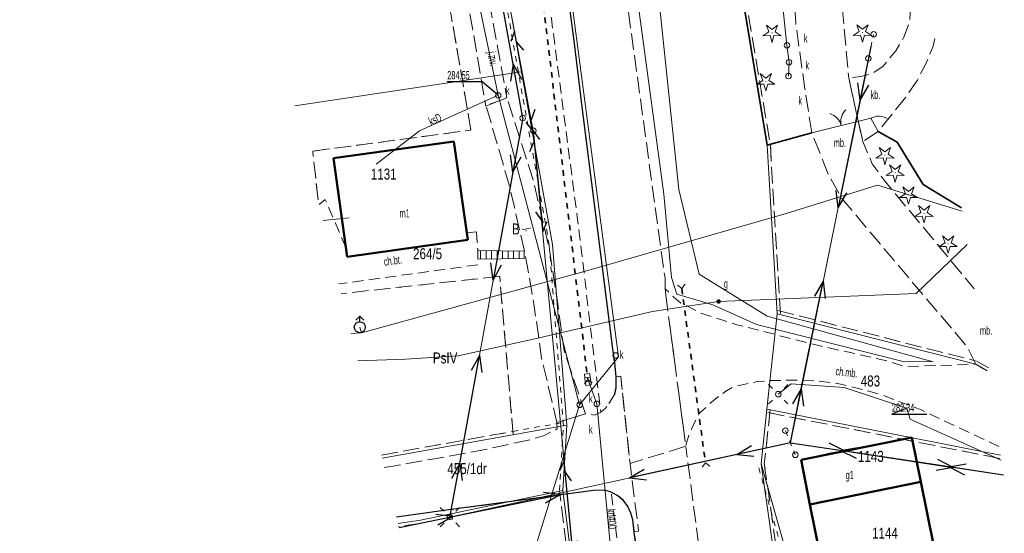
# Model space of a CAD drawing. Header units: metres. Extents: x 7428509 to 7430603, y 5527625 to 5529161.
# Tile 26 of 29: x 7429957 to 7430046, y 5528188 to 5528235. Entities that reach past the tile are written whole.
import ezdxf
from ezdxf.enums import TextEntityAlignment as Align

# ---------------------------------------------------------------- set-up
doc = ezdxf.new("R2010")
doc.units = ezdxf.units.M
doc.header["$MEASUREMENT"] = 0
for name, pattern in [('0.5_0.5', [1, 0.5, -0.5]), ('1.0_0.5', [1.5, 1, -0.5]), ('1.5_0.5', [2, 1.5, -0.5]), ('219-500', [0]), ('egkk-500', [2, 1.5, -0.5]), ('egug-500', [1, 0.5, -0.5]), ('otkz_500', [1, 0.5, -0.5]), ('otob_500', [0]), ('otof_500', [0]), ('suep_nn_500', [0]), ('supp_500', [1, 0.5, -0.5]), ('sutp_500', [0])]:
    doc.linetypes.add(name, pattern=pattern)
doc.layers.get('0').update_dxf_attribs({"color": 2, "linetype": 'CONTINUOUS', "lineweight": 5})
for name, color, linetype in [('210-oznaczenie konturu użytku gruntowego', 7, 'CONTINUOUS'), ('211-numer działki ewidencyjnej', 7, 'CONTINUOUS'), ('217-Granica konturu po granicy działki', 7, 'CONTINUOUS'), ('217-kontur klasyfikacyjny', 7, 'CONTINUOUS'), ('218-Granica użytku po granicy działki', 7, 'CONTINUOUS'), ('218-kontur użytku gruntowego', 7, 'CONTINUOUS'), ('219-działka ewidencyjna', 7, 'CONTINUOUS'), ('312-budynek ewidencyjny', 7, 'CONTINUOUS'), ('312-oznaczenie budynku ewidencyjnego', 7, 'CONTINUOUS'), ('312-oznaczenie budynku ewidencyjnego-Atr117', 7, 'CONTINUOUS'), ('brama', 7, 'CONTINUOUS'), ('chodnik', 7, 'CONTINUOUS'), ('chodnik-Atr17', 7, 'CONTINUOUS'), ('drzewo iglaste', 7, 'CONTINUOUS'), ('furtka', 7, 'CONTINUOUS'), ('hydrant', 7, 'CONTINUOUS'), ('jezdnia', 7, 'CONTINUOUS'), ('jezdnia-Atr17', 7, 'CONTINUOUS'), ('kratka ściekowa', 7, 'CONTINUOUS'), ('krawężnik', 7, 'CONTINUOUS'), ('latarnia', 7, 'CONTINUOUS'), ('obszar utwardzony', 7, 'CONTINUOUS'), ('obszar utwardzony-Atr17', 7, 'CONTINUOUS'), ('ogrodzenie trwałe', 7, 'CONTINUOUS'), ('przepust', 7, 'CONTINUOUS'), ('przewód elektroenergetyczny niskiego napięcia', 7, 'CONTINUOUS'), ('przewód elektroenergetyczny podziemny', 7, 'CONTINUOUS'), ('przewód gazowy', 7, 'CONTINUOUS'), ('przewód kanalizacyjny', 7, 'CONTINUOUS'), ('przewód kanalizacyjny-Atr1', 7, 'CONTINUOUS'), ('przewód telekomunikacyjny napowietrzny', 7, 'CONTINUOUS'), ('przewód wodociągowy', 7, 'CONTINUOUS'), ('rzędna', 7, 'CONTINUOUS'), ('rzędna-Atr2', 7, 'CONTINUOUS'), ('rów przydrożny (poligon)', 7, 'CONTINUOUS'), ('schody w ciągu komunikacyjnym', 7, 'CONTINUOUS'), ('studnia kanalizacyjna', 7, 'CONTINUOUS'), ('studnia kanalizacyjna-Atr17', 7, 'CONTINUOUS'), ('słup przewodów napowietrznych', 7, 'CONTINUOUS'), ('właz do komory lub kanału - okrągły', 7, 'CONTINUOUS'), ('właz do komory lub kanału - okrągły-Atr17', 7, 'CONTINUOUS'), ('zasuwa lub zawór', 7, 'CONTINUOUS'), ('zasuwa lub zawór-Atr17', 7, 'CONTINUOUS')]:
    doc.layers.add(name, color=color, linetype=linetype)
doc.styles.get("Standard").update_dxf_attribs({"font": 'Working1250', "width": 0.75})
doc.linetypes.add('902-500', pattern='A,3.75,0,[1,ksztalty.shx,S=0.5,R=0,X=0,Y=0],3.75', length=7.5)

# ---------------------------------------------------------------- blocks, each defined once
blk = doc.blocks.new('SUWH')
at = {"color": 0, "linetype": 'Continuous'}
for p in [(-0.354, 0.646), (0, 0.5), (0.354, 0.646)]:
    blk.add_line(p, (0, 1), dxfattribs=at)
blk.add_circle((0, 0), 0.5, dxfattribs=at)
blk = doc.blocks.new('SM01')
at = {"color": 0, "linetype": 'Continuous', "lineweight": 13}
for p, q in [((-0.53, 0.531), (-0.883, 0.884)), ((0.531, 0.531), (0.884, 0.884)), ((-0.53, -0.53), (-0.883, -0.883)), ((0.531, -0.53), (0.884, -0.883))]:
    blk.add_line(p, q, dxfattribs=at)
blk.add_circle((0, 0), 0.25, dxfattribs=at)
blk = doc.blocks.new('US22')
at = {"color": 0, "linetype": 'Continuous', "lineweight": 13}
blk.add_circle((0, 0), 0.25, dxfattribs=at)
blk = doc.blocks.new('PW01')
at = {"linetype": 'Continuous', "lineweight": 13}
h = blk.add_hatch(color=0, dxfattribs=at)
edge = h.paths.add_edge_path()
edge.add_arc((0, 0), 0.045, 0, 360)
blk = doc.blocks.new('US15')
at = {"color": 0, "linetype": 'Continuous', "lineweight": 13}
blk.add_circle((0, 0), 0.25, dxfattribs=at)
blk = doc.blocks.new('US05')
at = {"color": 0, "linetype": 'Continuous', "lineweight": 13}
for p, q in [((-0.525, -0.25), (-0.525, 0.25)), ((-0.525, 0.25), (-0.175, 0.25)), ((-0.175, -0.25), (-0.175, 0.25)), ((-0.175, 0.25), (0.175, 0.25)), ((0.175, -0.25), (0.175, 0.25)), ((0.175, 0.25), (0.525, 0.25)), ((0.525, -0.25), (0.525, 0.25)), ((-0.525, -0.25), (-0.175, -0.25)), ((-0.175, -0.25), (0.175, -0.25)), ((0.175, -0.25), (0.525, -0.25))]:
    blk.add_line(p, q, dxfattribs=at)
blk = doc.blocks.new('US25')
at = {"linetype": 'Continuous', "lineweight": 0}
h = blk.add_hatch(color=0, dxfattribs=at)
edge = h.paths.add_edge_path()
edge.add_arc((0, 0), 0.2, 0, 360)
blk = doc.blocks.new('OP011')
at = {"linetype": 'Continuous', "lineweight": 13}
h = blk.add_hatch(color=0, dxfattribs=at)
edge = h.paths.add_edge_path()
edge.add_arc((0, 0), 0.05, 0, 360)
at = {"color": 0, "linetype": 'Continuous', "lineweight": 13}
for p, q in [((-0.828, -0.268), (-0.283, 0.093)), ((-0.283, 0.093), (-0.512, 0.706)), ((-0.512, 0.706), (0, 0.299)), ((0, 0.299), (0.512, 0.706)), ((0.512, 0.706), (0.283, 0.093)), ((0.283, 0.093), (0.828, -0.268)), ((-0.175, -0.24), (-0.828, -0.268)), ((0, -0.87), (-0.175, -0.24)), ((0.175, -0.24), (0, -0.87)), ((0.828, -0.268), (0.175, -0.24))]:
    blk.add_line(p, q, dxfattribs=at)
blk = doc.blocks.new('SUTP')
at = {"color": 0, "linetype": 'Continuous'}
for p, q in [((0, 0), (0.866, 0.5)), ((0, 0), (9.232, 0)), ((1.866, -0.5), (1, 0)), ((7.366, -0.5), (8.232, 0)), ((9.232, 0), (8.366, 0.5))]:
    blk.add_line(p, q, dxfattribs=at)
blk = doc.blocks.new('SM05')
at = {"color": 0, "linetype": 'Continuous', "lineweight": 13}
blk.add_circle((0, 0), 0.25, dxfattribs=at)
blk = doc.blocks.new('SUEP1')
at = {"color": 0, "linetype": 'Continuous'}
for p, q in [((0, 0), (5, 0)), ((5, 0), (3.5, 0.5)), ((5, 0), (3.5, -0.5)), ((5, 0), (15, 0)), ((15, 0), (13.5, 0.5)), ((15, 0), (13.5, -0.5))]:
    blk.add_line(p, q, dxfattribs=at)
blk = doc.blocks.new('IB05')
at = {"color": 0, "linetype": 'Continuous', "lineweight": 13}
for q in [(0.354, 0.354), (0.354, -0.354)]:
    blk.add_line((0, 0), q, dxfattribs=at)
blk = doc.blocks.new('OK02')
at = {"color": 0, "linetype": 'Continuous', "lineweight": 0}
for centre, start, end in [((-1.5, 0), 0, 60), ((1.5, 0), 120, 180)]:
    blk.add_arc(centre, 1.5, start, end, dxfattribs=at)
blk = doc.blocks.new('OK04')
at = {"color": 0, "linetype": 'Continuous', "lineweight": 0}
blk.add_arc((1.5, 0.001), 1.5, 120, 180, dxfattribs=at)

msp = doc.modelspace()

# ---------------------------------------------------------------- linework, layer by layer
at = {"layer": '217-Granica konturu po granicy działki', "color": 3, "linetype": '1.5_0.5', "lineweight": 18}
for p, q in [((7430017.856, 5528266.48), (7430025.156, 5528223.16)), ((7430025.156, 5528223.16), (7430025.156, 5528223.16)), ((7430025.156, 5528223.16), (7430025.156, 5528223.16)), ((7430025.159, 5528223.128), (7430025.159, 5528223.128)), ((7430025.159, 5528223.128), (7430025.159, 5528223.128)), ((7430025.159, 5528223.128), (7430026.069, 5528207.788)), ((7430025.844, 5528208.061), (7430025.844, 5528208.061)), ((7430025.844, 5528208.061), (7430025.844, 5528208.061)), ((7430025.844, 5528208.061), (7430043.924, 5528203.451)), ((7430026.069, 5528207.788), (7430026.069, 5528207.788)), ((7430026.069, 5528207.788), (7430026.069, 5528207.788)), ((7430043.924, 5528203.451), (7430043.924, 5528203.451)), ((7430043.924, 5528203.451), (7430043.924, 5528203.451)), ((7430043.996, 5528203.422), (7430043.996, 5528203.422)), ((7430043.996, 5528203.422), (7430043.996, 5528203.422)), ((7430043.996, 5528203.422), (7430045.033, 5528202.842)), ((7430045.033, 5528202.842), (7430045.033, 5528202.842)), ((7430045.033, 5528202.842), (7430045.033, 5528202.842)), ((7430025.148, 5528199.058), (7430024.608, 5528194.058)), ((7430046.036, 5528194.593), (7430024.792, 5528198.796)), ((7430024.792, 5528198.796), (7430024.792, 5528198.796)), ((7430024.792, 5528198.796), (7430024.792, 5528198.796)), ((7430025.148, 5528199.058), (7430025.148, 5528199.058)), ((7430025.148, 5528199.058), (7430025.148, 5528199.058)), ((7429989.759, 5528194.9), (7430001.697, 5528197.045)), ((7430001.697, 5528197.045), (7430001.697, 5528197.045)), ((7430001.697, 5528197.045), (7430001.697, 5528197.045)), ((7429989.759, 5528194.9), (7429989.759, 5528194.9)), ((7429989.759, 5528194.9), (7429989.759, 5528194.9)), ((7430024.607, 5528194.132), (7430024.607, 5528194.132)), ((7430024.607, 5528194.132), (7430024.607, 5528194.132)), ((7430024.607, 5528194.132), (7430032.017, 5528141.882)), ((7430024.608, 5528194.058), (7430024.608, 5528194.058)), ((7430024.608, 5528194.058), (7430024.608, 5528194.058)), ((7430046.036, 5528194.593), (7430046.036, 5528194.593)), ((7430046.036, 5528194.593), (7430046.036, 5528194.593)), ((7430006.321, 5528191.376), (7429993.361, 5528188.686)), ((7430013.082, 5528135.152), (7430005.962, 5528191.632)), ((7430005.962, 5528191.632), (7430005.962, 5528191.632)), ((7430005.962, 5528191.632), (7430005.962, 5528191.632)), ((7430006.321, 5528191.376), (7430006.321, 5528191.376)), ((7430006.321, 5528191.376), (7430006.321, 5528191.376)), ((7429993.345, 5528188.683), (7429991.324, 5528188.379)), ((7429993.345, 5528188.683), (7429993.345, 5528188.683)), ((7429993.345, 5528188.683), (7429993.345, 5528188.683)), ((7429993.361, 5528188.686), (7429993.361, 5528188.686)), ((7429993.361, 5528188.686), (7429993.361, 5528188.686)), ((7429991.324, 5528188.379), (7429991.324, 5528188.379)), ((7429991.324, 5528188.379), (7429991.324, 5528188.379))]:
    msp.add_line(p, q, dxfattribs=at)
at = {"layer": '217-kontur klasyfikacyjny', "color": 92, "linetype": 'egkk-500', "lineweight": 18, "flags": 128}
for points in [[(7429997.91, 5528224.48), (7429993.89, 5528247.7)], [(7429983.5, 5528222.57), (7429997.91, 5528224.48)], [(7429983.996, 5528218.12), (7429983.5, 5528222.57)], [(7430000.52, 5528211.17), (7429986.104, 5528209.595)], [(7430001.75, 5528196.75), (7430000.52, 5528211.17)]]:
    msp.add_lwpolyline(points, dxfattribs=at)
at = {"layer": '218-Granica użytku po granicy działki', "color": 3, "linetype": '0.5_0.5', "lineweight": 18}
for p, q in [((7430017.856, 5528266.48), (7430025.156, 5528223.16)), ((7430002.225, 5528229.747), (7429998.885, 5528248.447)), ((7430005.035, 5528214.007), (7430002.225, 5528229.747)), ((7430002.225, 5528229.747), (7430002.225, 5528229.747)), ((7430002.225, 5528229.747), (7430002.225, 5528229.747)), ((7430002.225, 5528229.747), (7430002.225, 5528229.747)), ((7430002.225, 5528229.747), (7430002.225, 5528229.747)), ((7430025.156, 5528223.16), (7430025.156, 5528223.16)), ((7430025.156, 5528223.16), (7430025.156, 5528223.16)), ((7430025.159, 5528223.128), (7430025.159, 5528223.128)), ((7430025.159, 5528223.128), (7430025.159, 5528223.128)), ((7430025.159, 5528223.128), (7430026.069, 5528207.788)), ((7430006.321, 5528197.597), (7430005.031, 5528214.037)), ((7430005.031, 5528214.037), (7430005.031, 5528214.037)), ((7430005.031, 5528214.037), (7430005.031, 5528214.037)), ((7430005.035, 5528214.007), (7430005.035, 5528214.007)), ((7430005.035, 5528214.007), (7430005.035, 5528214.007)), ((7430025.844, 5528208.061), (7430025.844, 5528208.061)), ((7430025.844, 5528208.061), (7430025.844, 5528208.061)), ((7430025.844, 5528208.061), (7430043.924, 5528203.451)), ((7430026.069, 5528207.788), (7430026.069, 5528207.788)), ((7430026.069, 5528207.788), (7430026.069, 5528207.788)), ((7430043.924, 5528203.451), (7430043.924, 5528203.451)), ((7430043.924, 5528203.451), (7430043.924, 5528203.451)), ((7430043.996, 5528203.422), (7430043.996, 5528203.422)), ((7430043.996, 5528203.422), (7430043.996, 5528203.422)), ((7430043.996, 5528203.422), (7430045.033, 5528202.842)), ((7430045.033, 5528202.842), (7430045.033, 5528202.842)), ((7430045.033, 5528202.842), (7430045.033, 5528202.842)), ((7430025.148, 5528199.058), (7430024.608, 5528194.058)), ((7430046.036, 5528194.593), (7430024.792, 5528198.796)), ((7430024.792, 5528198.796), (7430024.792, 5528198.796)), ((7430024.792, 5528198.796), (7430024.792, 5528198.796)), ((7430025.148, 5528199.058), (7430025.148, 5528199.058)), ((7430025.148, 5528199.058), (7430025.148, 5528199.058)), ((7430001.697, 5528197.045), (7430006.567, 5528197.915)), ((7430005.961, 5528191.688), (7430006.321, 5528197.638)), ((7430006.321, 5528197.638), (7430006.321, 5528197.638)), ((7430006.321, 5528197.638), (7430006.321, 5528197.638)), ((7430006.321, 5528197.597), (7430006.321, 5528197.597)), ((7430006.321, 5528197.597), (7430006.321, 5528197.597)), ((7430006.567, 5528197.915), (7430006.567, 5528197.915)), ((7430006.567, 5528197.915), (7430006.567, 5528197.915)), ((7429989.759, 5528194.9), (7430001.697, 5528197.045)), ((7430001.697, 5528197.045), (7430001.697, 5528197.045)), ((7430001.697, 5528197.045), (7430001.697, 5528197.045)), ((7430001.697, 5528197.045), (7430001.697, 5528197.045)), ((7430001.697, 5528197.045), (7430001.697, 5528197.045)), ((7429989.759, 5528194.9), (7429989.759, 5528194.9)), ((7429989.759, 5528194.9), (7429989.759, 5528194.9)), ((7430038.151, 5528144.188), (7430024.021, 5528194.008)), ((7430024.021, 5528194.008), (7430024.021, 5528194.008)), ((7430024.021, 5528194.008), (7430024.021, 5528194.008)), ((7430024.607, 5528194.132), (7430024.607, 5528194.132)), ((7430024.607, 5528194.132), (7430024.607, 5528194.132)), ((7430024.607, 5528194.132), (7430032.017, 5528141.882)), ((7430024.608, 5528194.058), (7430024.608, 5528194.058)), ((7430024.608, 5528194.058), (7430024.608, 5528194.058)), ((7430046.036, 5528194.593), (7430046.036, 5528194.593)), ((7430046.036, 5528194.593), (7430046.036, 5528194.593)), ((7430006.321, 5528191.376), (7429993.361, 5528188.686)), ((7430005.961, 5528191.688), (7430005.961, 5528191.688)), ((7430005.961, 5528191.688), (7430005.961, 5528191.688)), ((7430013.082, 5528135.152), (7430005.962, 5528191.632)), ((7430005.962, 5528191.632), (7430005.962, 5528191.632)), ((7430005.962, 5528191.632), (7430005.962, 5528191.632)), ((7430006.321, 5528191.376), (7430006.321, 5528191.376)), ((7430006.321, 5528191.376), (7430006.321, 5528191.376)), ((7429993.345, 5528188.683), (7429991.324, 5528188.379)), ((7429993.345, 5528188.683), (7429993.345, 5528188.683)), ((7429993.345, 5528188.683), (7429993.345, 5528188.683)), ((7429993.361, 5528188.686), (7429993.361, 5528188.686)), ((7429993.361, 5528188.686), (7429993.361, 5528188.686)), ((7429991.324, 5528188.379), (7429991.324, 5528188.379)), ((7429991.324, 5528188.379), (7429991.324, 5528188.379))]:
    msp.add_line(p, q, dxfattribs=at)
at = {"layer": '218-kontur użytku gruntowego', "color": 3, "linetype": 'egug-500', "lineweight": 18, "flags": 128}
for points in [[(7429993.89, 5528247.7), (7429997.91, 5528224.48)], [(7429997.91, 5528224.48), (7429983.5, 5528222.57)], [(7429983.5, 5528222.57), (7429983.996, 5528218.12)], [(7429986.104, 5528209.595), (7430000.52, 5528211.17)], [(7430000.52, 5528211.17), (7430001.75, 5528196.75)]]:
    msp.add_lwpolyline(points, dxfattribs=at)
at = {"layer": '219-działka ewidencyjna', "color": 7, "linetype": '219-500', "lineweight": 18, "flags": 128}
for points in [[(7430017.56, 5528266.43), (7430024.86, 5528223.11)], [(7429999.18, 5528248.5), (7430002.52, 5528229.8)], [(7429981.877, 5528226.689), (7430002.52, 5528229.8)], [(7430005.33, 5528214.06), (7430002.52, 5528229.8)], [(7430024.86, 5528223.11), (7430025.77, 5528207.77)], [(7430005.33, 5528214.06), (7430006.62, 5528197.62)], [(7430024.85, 5528199.09), (7430025.77, 5528207.77)], [(7430025.77, 5528207.77), (7430043.85, 5528203.16)], [(7430043.85, 5528203.16), (7430044.887, 5528202.58)], [(7430024.85, 5528199.09), (7430024.31, 5528194.09)], [(7430024.85, 5528199.09), (7430046.094, 5528194.887)], [(7429989.813, 5528194.603), (7430006.62, 5528197.62)], [(7430006.26, 5528191.67), (7430006.62, 5528197.62)], [(7430024.31, 5528194.09), (7430031.72, 5528141.84)], [(7430024.31, 5528194.09), (7430038.44, 5528144.27)], [(7430006.26, 5528191.67), (7429993.3, 5528188.98)], [(7430006.26, 5528191.67), (7430013.38, 5528135.19)], [(7429993.3, 5528188.98), (7429991.279, 5528188.676)]]:
    msp.add_lwpolyline(points, dxfattribs=at)
at = {"layer": '312-budynek ewidencyjny', "color": 7, "linetype": 'Continuous', "lineweight": 50, "flags": 128}
for points in [[(7429985.4, 5528221.92), (7429996.35, 5528223.45)], [(7429996.35, 5528223.45), (7429997.61, 5528214.48)], [(7429986.65, 5528212.95), (7429985.4, 5528221.92)], [(7429997.61, 5528214.48), (7429986.65, 5528212.95)], [(7430027.95, 5528194.45), (7430038.03, 5528196.49)], [(7430038.03, 5528196.49), (7430038.85, 5528192.45)], [(7430028.76, 5528190.41), (7430027.95, 5528194.45)], [(7430038.85, 5528192.45), (7430028.76, 5528190.41)], [(7430028.76, 5528190.41), (7430038.85, 5528192.45)], [(7430038.85, 5528192.45), (7430041.67, 5528178.5)], [(7430032.83, 5528170.29), (7430028.76, 5528190.41)]]:
    msp.add_lwpolyline(points, dxfattribs=at)
at = {"layer": 'brama', "color": 7, "linetype": 'otob_500', "lineweight": 18, "flags": 128}
msp.add_lwpolyline([(7430028.93, 5528224.24), (7430034.3, 5528225.56)], dxfattribs=at)
at = {"layer": 'chodnik', "color": 7, "linetype": '1.0_0.5', "lineweight": 18, "flags": 128}
for points in [[(7429965.36, 5528451.03), (7429967.18, 5528450.94), (7429969.06, 5528439.95), (7429971.14, 5528428.1), (7429973.66, 5528414.34), (7429975.8, 5528402.71), (7429976.95, 5528396.69), (7429978.29, 5528389.54), (7429980.3, 5528379.27), (7429981.83, 5528372.73), (7429983.59, 5528363.1), (7429984.9, 5528357), (7429986.46, 5528349.19), (7429989.82, 5528333.14), (7429991.75, 5528323.77), (7429993.17, 5528316.87), (7429993.4, 5528315.45), (7429995.15, 5528307.04), (7429996.77, 5528298.76), (7429996.56, 5528298.66), (7429996.8, 5528297.34), (7429997.06, 5528297.35), (7429998.54, 5528289.49), (7429998.64, 5528288.82), (7429999.97, 5528281.7), (7430001.36, 5528273.73), (7430002.69, 5528264.95), (7430004.65, 5528252.02), (7430005.65, 5528244.7), (7430007.25, 5528232.85), (7430008.07, 5528226.11), (7430010.8, 5528204.56), (7430010.96, 5528203.33), (7430011.1, 5528202.01), (7430011.09, 5528201.03), (7430010.96, 5528200.42), (7430010.59, 5528199.76), (7430010.16, 5528199.16), (7430009.73, 5528198.8), (7430007.58, 5528216.56), (7430005.23, 5528234.64), (7430004, 5528244.03), (7430002.95, 5528251.6), (7430001.02, 5528264.66), (7429997, 5528288.6), (7429992.92, 5528308.88), (7429991.82, 5528314.45), (7429989.91, 5528323.94), (7429988.12, 5528332.59), (7429984.88, 5528348.15), (7429983.08, 5528356.66), (7429981.8, 5528362.72), (7429978.54, 5528378.89), (7429976.57, 5528389.22), (7429975.25, 5528396.34), (7429974.11, 5528402.29), (7429971.9, 5528414.11), (7429969.38, 5528427.79), (7429967.34, 5528439.59)], [(7430022.34, 5528102.55), (7430019.84, 5528121.31), (7430018.68, 5528130.27), (7430018.08, 5528134.7), (7430016.72, 5528144.37), (7430015.53, 5528153.11), (7430014.54, 5528161.6), (7430013.5, 5528168.52), (7430012.47, 5528176.66), (7430013.16, 5528176.77), (7430013.07, 5528178.31), (7430012.3, 5528178.21), (7430010.67, 5528191.52), (7430011.28, 5528191.17), (7430011.79, 5528190.75), (7430012.18, 5528190.22), (7430012.47, 5528189.61), (7430012.63, 5528189.01), (7430012.77, 5528187.91), (7430013.58, 5528181.33), (7430015.3, 5528168.08), (7430017.02, 5528155.46), (7430018.77, 5528141.96), (7430020.82, 5528126.71), (7430022.94, 5528110.86), (7430024.68, 5528097.9)]]:
    msp.add_lwpolyline(points, close=True, dxfattribs=at)
for points in [[(7429984.096, 5528217.716), (7429984.65, 5528218.18), (7429986.54, 5528213.72), (7429986.65, 5528212.95), (7429997.61, 5528214.48), (7429997.52, 5528215.13), (7429998.4, 5528215.22)], [(7429998.4, 5528215.22), (7429998.53, 5528213.53), (7429998.54, 5528212.74), (7429998.52, 5528212.22), (7429985.886, 5528210.479)], [(7430045.969, 5528195.684), (7430038.9, 5528199.01), (7430035.13, 5528200.44), (7430033.42, 5528200.91), (7430031.29, 5528201.41), (7430029.36, 5528201.64), (7430027.67, 5528201.72), (7430025.16, 5528201.68), (7430023.95, 5528201.58), (7430022.87, 5528201.36), (7430021.87, 5528201.14), (7430021.02, 5528200.65), (7430019.94, 5528199.84), (7430018.72, 5528198.7), (7430018.35, 5528198.04), (7430017.81, 5528196.92), (7430017.46, 5528195.69), (7430015.57, 5528210.03), (7430016.38, 5528209.28), (7430017.02, 5528208.74), (7430018.83, 5528207.83), (7430022.11, 5528206.76), (7430029.81, 5528204.81), (7430035.83, 5528203.46), (7430037.38, 5528202.95), (7430043.85, 5528203.16), (7430044.887, 5528202.58)]]:
    msp.add_lwpolyline(points, dxfattribs=at)
at = {"layer": 'furtka', "color": 7, "linetype": 'otof_500', "lineweight": 18, "flags": 128}
msp.add_lwpolyline([(7430034.3, 5528225.56), (7430034.97, 5528224.36)], dxfattribs=at)
at = {"layer": 'jezdnia', "color": 7, "linetype": '1.5_0.5', "lineweight": 18, "flags": 128}
for points in [[(7429984.9, 5528357), (7429983.59, 5528363.1), (7429981.83, 5528372.73), (7429980.3, 5528379.27), (7429975.8, 5528402.71), (7429971.14, 5528428.1), (7429967.18, 5528450.94), (7429966.81, 5528450.9), (7429966.67, 5528451.67), (7429967.04, 5528451.76), (7429963.92, 5528469.66), (7429961.43, 5528484.08), (7429958.14, 5528503.86), (7429957.73, 5528503.8), (7429957.62, 5528504.62), (7429957.99, 5528504.69), (7429956.83, 5528511.5), (7429962.75, 5528512.31), (7429962.96, 5528510.87), (7429963.17, 5528509), (7429964.42, 5528501.92), (7429967.11, 5528485.37), (7429969.66, 5528470.23), (7429976.39, 5528432.52), (7429984.61, 5528387.11), (7429991.18, 5528354.94), (7429994.43, 5528339.13), (7429996.03, 5528331.4), (7430001.98, 5528301.58), (7430006.28, 5528278.56), (7430015.57, 5528211.02), (7430015.57, 5528210.03), (7430017.46, 5528195.69), (7430012.39, 5528194.13), (7430011.54, 5528202.07), (7430011.1, 5528202.01), (7430010.96, 5528203.33), (7430010.8, 5528204.56), (7430008.07, 5528226.11), (7430007.25, 5528232.85), (7430005.65, 5528244.7), (7430004.65, 5528252.02), (7430002.69, 5528264.95), (7430001.36, 5528273.73), (7429999.97, 5528281.7), (7429998.64, 5528288.82), (7429998.54, 5528289.49), (7429997.06, 5528297.35), (7429996.8, 5528297.34), (7429996.56, 5528298.66), (7429996.77, 5528298.76), (7429995.15, 5528307.04), (7429993.4, 5528315.45), (7429993.17, 5528316.87), (7429991.75, 5528323.77), (7429989.82, 5528333.14), (7429986.46, 5528349.19)], [(7429996.58, 5528242.31), (7429993.69, 5528257.95), (7429992.9, 5528260.43), (7429990.84, 5528264.58), (7429983.46, 5528265.05), (7429983.38, 5528267.89), (7429989.14, 5528268.44), (7429992.28, 5528268.97), (7429994.2, 5528263.68), (7429995.43, 5528258.45), (7429998.52, 5528241.79), (7430001.18, 5528227.41), (7429999.25, 5528226.67)], [(7430001.42, 5528219.38), (7429999.28, 5528226.7), (7430001.18, 5528227.41), (7430003.52, 5528220.15), (7430005.02, 5528213.8), (7430005.81, 5528208.68), (7430006.38, 5528204.4), (7430008.34, 5528198.64), (7430005.73, 5528197.86), (7430004.34, 5528203.72), (7430003.67, 5528208.41), (7430002.81, 5528213.37)]]:
    msp.add_lwpolyline(points, close=True, dxfattribs=at)
for points in [[(7430011.1, 5528202.01), (7430011.54, 5528202.07), (7430012.39, 5528194.13), (7430013.17, 5528187.96), (7430012.77, 5528187.91), (7430012.63, 5528189.01), (7430012.47, 5528189.61), (7430012.18, 5528190.22), (7430011.79, 5528190.75), (7430011.28, 5528191.17), (7430010.67, 5528191.52), (7430010.09, 5528191.69), (7430009.07, 5528191.68), (7429995.88, 5528189.9), (7429991.136, 5528189.253)], [(7429990.017, 5528193.777), (7429990.99, 5528193.93), (7429994.58, 5528194.56), (7429998.42, 5528195.24), (7430001.33, 5528195.87), (7430003.34, 5528196.29), (7430004.5, 5528196.65), (7430005.74, 5528197.27), (7430005.73, 5528197.86), (7430008.34, 5528198.64), (7430009.14, 5528198.54), (7430009.73, 5528198.8), (7430010.16, 5528199.16), (7430010.59, 5528199.76), (7430010.96, 5528200.42), (7430011.09, 5528201.03), (7430011.1, 5528202.01)], [(7430030.023, 5528099.519), (7430017.46, 5528195.69)]]:
    msp.add_lwpolyline(points, dxfattribs=at)
at = {"layer": 'krawężnik', "color": 7, "linetype": 'Continuous', "lineweight": 25, "flags": 128}
for points in [[(7429989.82, 5528333.14), (7429991.75, 5528323.77), (7429993.17, 5528316.87), (7429993.4, 5528315.45), (7429995.15, 5528307.04), (7429996.77, 5528298.76), (7429996.56, 5528298.66), (7429996.8, 5528297.34), (7429997.06, 5528297.35), (7429998.54, 5528289.49), (7429998.64, 5528288.82), (7429999.97, 5528281.7), (7430001.36, 5528273.73), (7430002.69, 5528264.95), (7430004.65, 5528252.02), (7430005.65, 5528244.7), (7430007.25, 5528232.85), (7430008.07, 5528226.11), (7430010.8, 5528204.56), (7430010.96, 5528203.33), (7430011.1, 5528202.01), (7430011.09, 5528201.03), (7430010.96, 5528200.42)], [(7430010.67, 5528191.52), (7430010.09, 5528191.69), (7430009.07, 5528191.68), (7429995.88, 5528189.9), (7429991.136, 5528189.253)], [(7430015.3, 5528168.08), (7430013.58, 5528181.33), (7430012.77, 5528187.91), (7430012.63, 5528189.01), (7430012.47, 5528189.61), (7430012.18, 5528190.22), (7430011.79, 5528190.75), (7430011.28, 5528191.17), (7430010.67, 5528191.52)]]:
    msp.add_lwpolyline(points, dxfattribs=at)
at = {"layer": 'obszar utwardzony', "color": 7, "linetype": '1.5_0.5', "lineweight": 18, "flags": 128}
for points in [[(7430043.85, 5528203.16), (7430043.05, 5528204.79), (7430036.42, 5528212.6), (7430031.6, 5528218.35), (7430030.5, 5528220.31), (7430028.93, 5528224.24), (7430028.3, 5528228.24), (7430027.47, 5528234.24), (7430027.06, 5528241.68), (7430023.74, 5528247.23), (7430027.05, 5528247.72), (7430026.41, 5528249.68), (7430030.63, 5528251.23), (7430035.45, 5528253.3), (7430036.836, 5528253.858)], [(7430037.485, 5528249.722), (7430037.42, 5528249.69), (7430035.8, 5528248.76), (7430032.5, 5528247.03), (7430030.95, 5528246.22), (7430031.25, 5528240.58), (7430032.29, 5528229.25), (7430033.57, 5528223.44), (7430034.44, 5528221.4), (7430035.51, 5528219.93), (7430043.714, 5528210.045)], [(7430040.137, 5528232.831), (7430039.99, 5528232.14), (7430039.3, 5528230.53), (7430038.54, 5528229.02), (7430037.55, 5528227.57), (7430034.97, 5528224.36), (7430033.57, 5528223.44), (7430032.29, 5528229.25), (7430033.39, 5528229.35), (7430034.5, 5528229.67), (7430035.42, 5528230.3), (7430036.59, 5528231.7), (7430037.32, 5528232.94), (7430037.82, 5528234.29), (7430037.93, 5528235.67), (7430038.03, 5528242.51), (7430037.98, 5528244.02), (7430032.59, 5528244.11), (7430032.76, 5528240.65), (7430031.25, 5528240.58), (7430030.95, 5528246.22), (7430032.5, 5528247.03), (7430032.56, 5528245.11), (7430038.07, 5528245.07), (7430038.097, 5528245.826)], [(7430044.887, 5528202.58), (7430043.85, 5528203.16)]]:
    msp.add_lwpolyline(points, dxfattribs=at)
at = {"layer": 'ogrodzenie trwałe', "color": 7, "linetype": '902-500', "lineweight": 35, "flags": 128}
for points in [[(7430026.6, 5528276.47), (7430016.55, 5528273.77), (7430017.56, 5528266.43), (7430019.76, 5528253.85), (7430020.52, 5528249.26), (7430024.86, 5528223.11), (7430028.93, 5528224.24)], [(7430042.558, 5528217.412), (7430039.08, 5528219.54), (7430036.71, 5528223.39), (7430034.97, 5528224.36)]]:
    msp.add_lwpolyline(points, dxfattribs=at)
at = {"layer": 'przepust', "color": 7, "linetype": 'otkz_500', "lineweight": 35, "flags": 128}
for points in [[(7430002.64, 5528251.61), (7430008.54, 5528201.78)], [(7430017.1, 5528210.05), (7430019.25, 5528194.2)]]:
    msp.add_lwpolyline(points, dxfattribs=at)
at = {"layer": 'przewód elektroenergetyczny niskiego napięcia', "color": 1, "linetype": 'suep_nn_500', "lineweight": 18, "flags": 128}
for points in [[(7429996.71, 5528258.5), (7430002.62, 5528225.58)], [(7430034.32, 5528232.11), (7430026.98, 5528196.02)], [(7430002.62, 5528225.58), (7429995.99, 5528189.22)], [(7429995.99, 5528189.22), (7430002.62, 5528225.58)], [(7430026.98, 5528196.02), (7429995.99, 5528189.25)], [(7430046.38, 5528193.07), (7430026.98, 5528196.02)], [(7429995.99, 5528189.25), (7429991.37, 5528188.305)], [(7429991.37, 5528188.305), (7429995.99, 5528189.25)]]:
    msp.add_lwpolyline(points, dxfattribs=at)
at = {"layer": 'przewód elektroenergetyczny podziemny', "color": 1, "linetype": 'Continuous', "lineweight": 18, "flags": 128}
msp.add_lwpolyline([(7430046.167, 5528194.425), (7430044.63, 5528195.13), (7430037.88, 5528198.17), (7430037.57, 5528199.16), (7430031.87, 5528201.05), (7430027.05, 5528201.37), (7430025.88, 5528200.44)], dxfattribs=at)
at = {"layer": 'przewód gazowy', "color": 52, "linetype": 'Continuous', "lineweight": 18, "flags": 128}
msp.add_lwpolyline([(7429987.621, 5528203.462), (7429991.95, 5528203.62), (7429996.75, 5528203.94), (7430003.72, 5528205.49), (7430014.44, 5528207.97), (7430020.45, 5528208.88), (7430038.44, 5528209.62), (7430043.081, 5528214.081)], dxfattribs=at)
at = {"layer": 'przewód kanalizacyjny', "color": 34, "linetype": 'Continuous', "lineweight": 18, "flags": 128}
for points in [[(7430007.8, 5528199.47), (7430011.34, 5528203.83), (7430006.03, 5528244.19), (7429997.15, 5528298.06)], [(7429982.67, 5528269.21), (7429982.77, 5528267.85), (7429988.28, 5528265.78), (7429988.56, 5528265.67), (7429988.78, 5528265.47), (7429993.16, 5528261.36), (7429993.38, 5528261.15), (7429993.43, 5528260.86), (7430000.39, 5528227.65)], [(7430026.81, 5528229.4), (7430026.86, 5528230.66), (7430026.67, 5528232.2), (7430025.64, 5528242.23), (7430028.33, 5528246.81), (7430037.658, 5528248.619)], [(7430000.39, 5528227.65), (7429993.22, 5528224.41), (7429989.27, 5528221.38)], [(7430000.39, 5528227.65), (7430003.81, 5528214.62), (7430007.8, 5528199.47), (7430003.72, 5528186.34), (7430001.88, 5528178.48), (7430005.52, 5528162.46), (7430023.3, 5528164), (7430040.74, 5528137.43), (7430043.203, 5528137.489)], [(7430011.48, 5528177.26), (7430009.36, 5528199.56), (7430008.53, 5528201.91)]]:
    msp.add_lwpolyline(points, dxfattribs=at)
at = {"layer": 'przewód telekomunikacyjny napowietrzny', "color": 30, "linetype": 'sutp_500', "lineweight": 18, "flags": 128}
for points in [[(7429996.81, 5528260.47), (7430003.58, 5528224.43)], [(7430003.58, 5528224.43), (7430007.25, 5528185.18)], [(7430007.25, 5528185.18), (7430003.58, 5528224.43)]]:
    msp.add_lwpolyline(points, dxfattribs=at)
at = {"layer": 'przewód wodociągowy', "color": 5, "linetype": 'Continuous', "lineweight": 18, "flags": 128}
for points in [[(7429986.999, 5528205.978), (7429987.94, 5528206.03), (7430008.54, 5528211.7), (7430026.61, 5528216.89), (7430034.9, 5528219.47), (7430042.605, 5528217.111)], [(7429986.82, 5528216.49), (7429984.458, 5528216.253)], [(7429987.79, 5528206.54), (7429987.94, 5528206.03)]]:
    msp.add_lwpolyline(points, dxfattribs=at)
at = {"layer": 'rzędna-Atr2', "color": 7, "flags": 128}
for points in [[(7430000.39, 5528227.65), (7429998.93, 5528228.87), (7429995.752, 5528228.87)], [(7430037.57, 5528199.16), (7430036.22, 5528198.61), (7430039.398, 5528198.61)]]:
    msp.add_lwpolyline(points, dxfattribs=at)
at = {"layer": 'rów przydrożny (poligon)', "color": 7, "linetype": 'Continuous', "lineweight": 18, "flags": 128}
msp.add_lwpolyline([(7429988.09, 5528379.71), (7429994.36, 5528349.55), (7429998.65, 5528332.59), (7430004.72, 5528303.47), (7430007.74, 5528282.58), (7430011.26, 5528263), (7430015.17, 5528235.01), (7430016.82, 5528219.09), (7430018.68, 5528211.38), (7430024.88, 5528207.54), (7430039.99, 5528203.39), (7430037.26, 5528203.42), (7430023.9, 5528206.78), (7430019.93, 5528208.58), (7430016.66, 5528209.55), (7430016.16, 5528211.07), (7430015.46, 5528218.64), (7430013.24, 5528235.05), (7430009.43, 5528262.45), (7430006.21, 5528281.88), (7430002.07, 5528303.71), (7429996.52, 5528331.98), (7429993.08, 5528348.97), (7429986.6, 5528379.21)], dxfattribs=at)
at = {"layer": 'schody w ciągu komunikacyjnym', "color": 7, "linetype": 'Continuous', "lineweight": 18, "flags": 128}
msp.add_lwpolyline([(7429998.53, 5528213.53), (7430002.75, 5528213.47), (7430002.75, 5528212.8), (7429998.54, 5528212.74)], close=True, dxfattribs=at)
for points in [[(7429998.79, 5528212.744), (7429998.779, 5528213.526)], [(7429999.29, 5528212.751), (7429999.279, 5528213.519)], [(7429999.79, 5528212.758), (7429999.779, 5528213.512)], [(7430000.29, 5528212.765), (7430000.279, 5528213.505)], [(7430000.79, 5528212.772), (7430000.779, 5528213.498)], [(7430001.29, 5528212.779), (7430001.28, 5528213.491)], [(7430001.79, 5528212.786), (7430001.78, 5528213.484)], [(7430002.29, 5528212.793), (7430002.28, 5528213.477)]]:
    msp.add_lwpolyline(points, dxfattribs=at)
at = {"layer": 'słup przewodów napowietrznych', "color": 7, "linetype": 'supp_500', "lineweight": 18, "flags": 128}
for points in [[(7430034.08, 5528231.01), (7430034.56, 5528233.2)], [(7430026.53, 5528197.12), (7430027.43, 5528194.92)]]:
    msp.add_lwpolyline(points, dxfattribs=at)

# ---------------------------------------------------------------- block references
at = {"layer": 'brama', "color": 7, "linetype": 'Continuous', "lineweight": 18, "rotation": 13.81}
msp.add_blockref('OK02', (7430031.615, 5528224.9), dxfattribs=at)
at = {"layer": 'drzewo iglaste', "color": 94, "linetype": 'Continuous', "lineweight": 18}
for p in [(7430025.31, 5528233.34), (7430033.54, 5528233.36), (7430024.75, 5528228.92), (7430035.59, 5528222.2), (7430036.52, 5528220.61), (7430037.73, 5528218.6), (7430039.15, 5528216.9), (7430041.35, 5528214.14)]:
    msp.add_blockref('OP011', p, dxfattribs=at)
at = {"layer": 'furtka', "color": 7, "linetype": 'Continuous', "lineweight": 18, "rotation": 299.176}
msp.add_blockref('OK04', (7430034.3, 5528225.56), dxfattribs=at)
at = {"layer": 'hydrant', "color": 5, "linetype": 'Continuous', "lineweight": 18}
msp.add_blockref('SUWH', (7429987.79, 5528206.54), dxfattribs=at)
at = {"layer": 'kratka ściekowa', "color": 34, "linetype": 'Continuous', "lineweight": 18, "rotation": 277.052}
msp.add_blockref('US05', (7430008.54, 5528201.78), dxfattribs=at)
at = {"layer": 'latarnia', "color": 7, "linetype": 'Continuous', "lineweight": 18}
msp.add_blockref('SM01', (7430025.88, 5528200.44), dxfattribs=at)
at = {"layer": 'latarnia', "color": 7, "linetype": 'Continuous', "lineweight": 18, "rotation": 180}
msp.add_blockref('SM01', (7429995.99, 5528189.25), dxfattribs=at)
at = {"layer": 'przepust', "color": 7, "linetype": 'Continuous', "lineweight": 35}
for p, rotation in [((7430017.1, 5528210.05), 97.72500000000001), ((7430008.54, 5528201.78), 276.753), ((7430019.25, 5528194.2), 277.725)]:
    msp.add_blockref('IB05', p, dxfattribs=dict(at, rotation=rotation))
at = {"layer": 'przewód elektroenergetyczny niskiego napięcia', "color": 1, "linetype": 'Continuous', "lineweight": 18}
for p, rotation in [((7430002.62, 5528225.58), 100.178), ((7430034.32, 5528232.11), 258.504), ((7430002.62, 5528225.58), 259.666), ((7430026.98, 5528196.02), 78.50399999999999), ((7429995.99, 5528189.22), 79.666), ((7430026.98, 5528196.02), 192.323), ((7430026.98, 5528196.02), 351.354), ((7430046.38, 5528193.07), 171.354), ((7429991.37, 5528188.305), 11.56)]:
    msp.add_blockref('SUEP1', p, dxfattribs=dict(at, rotation=rotation))
at = {"layer": 'przewód telekomunikacyjny napowietrzny', "color": 30, "linetype": 'Continuous', "lineweight": 18}
for p, rotation in [((7430003.58, 5528224.43), 100.639), ((7430003.58, 5528224.43), 275.342), ((7430007.25, 5528185.18), 95.34200000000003)]:
    msp.add_blockref('SUTP', p, dxfattribs=dict(at, rotation=rotation))
at = {"layer": 'rzędna', "color": 34, "linetype": 'Continuous', "lineweight": 18, "rotation": 280.411}
msp.add_blockref('PW01', (7430000.39, 5528227.65), dxfattribs=at)
at = {"layer": 'rzędna', "color": 1, "linetype": 'Continuous', "lineweight": 18}
msp.add_blockref('PW01', (7430037.57, 5528199.16), dxfattribs=at)
at = {"layer": 'studnia kanalizacyjna', "color": 34, "linetype": 'Continuous', "lineweight": 18}
for p in [(7430011.08, 5528203.96), (7430007.8, 5528199.47), (7430009.36, 5528199.56)]:
    msp.add_blockref('US15', p, dxfattribs=at)
at = {"layer": 'słup przewodów napowietrznych', "color": 7, "linetype": 'Continuous', "lineweight": 18}
for name, p in [('SM05', (7430034.56, 5528233.2)), ('SM05', (7430034.08, 5528231.01)), ('US15', (7430002.62, 5528225.58)), ('US15', (7430003.58, 5528224.43)), ('SM05', (7430026.53, 5528197.12)), ('SM05', (7430027.43, 5528194.92))]:
    msp.add_blockref(name, p, dxfattribs=at)
at = {"layer": 'właz do komory lub kanału - okrągły', "color": 7, "linetype": 'Continuous', "lineweight": 18}
for p in [(7430026.67, 5528232.2), (7430026.86, 5528230.66), (7430026.81, 5528229.4)]:
    msp.add_blockref('US22', p, dxfattribs=at)
at = {"layer": 'właz do komory lub kanału - okrągły', "color": 7, "linetype": 'Continuous', "lineweight": 18, "rotation": 280.411}
msp.add_blockref('US22', (7430000.39, 5528227.65), dxfattribs=at)
at = {"layer": 'zasuwa lub zawór', "color": 52, "linetype": 'Continuous', "lineweight": 18, "rotation": 2.292}
msp.add_blockref('US25', (7430020.45, 5528208.88), dxfattribs=at)

# ---------------------------------------------------------------- texts
at = {"layer": '210-oznaczenie konturu użytku gruntowego', "color": 3, "linetype": 'Continuous', "lineweight": 18, "width": 0.79}
for s, p in [('B', (7430001.64, 5528214.98)), ('PsIV', (7429994.44, 5528203.24)), ('dr', (7429998.41, 5528193.16))]:
    msp.add_text(s, height=1, dxfattribs=at).set_placement(p)
at = {"layer": '211-numer działki ewidencyjnej', "color": 7, "linetype": 'Continuous', "lineweight": 18, "width": 0.79}
for s, p in [('264/5', (7429995.28, 5528212.73)), ('483', (7430035.15, 5528201.14)), ('455/1', (7429998.4, 5528193.16))]:
    msp.add_text(s, height=1, dxfattribs=at).set_placement(p, align=Align.RIGHT)
at = {"layer": '312-oznaczenie budynku ewidencyjnego', "color": 7, "linetype": 'Continuous', "lineweight": 18, "width": 0.79}
for s, p in [('1131', (7429988.79, 5528219.98)), ('1143', (7430033.13, 5528194.28)), ('1144', (7430034.42, 5528187.29))]:
    msp.add_text(s, height=1, dxfattribs=at).set_placement(p)
at = {"layer": '312-oznaczenie budynku ewidencyjnego-Atr117', "color": 7, "width": 0.667}
for s, p in [('m1', (7429991.87, 5528216.91)), ('g1', (7430032.38, 5528193.08))]:
    msp.add_text(s, height=0.75, dxfattribs=at).set_placement(p, align=Align.MIDDLE_CENTER)
at = {"layer": 'chodnik-Atr17', "color": 7, "width": 0.667}
for s, rotation, p in [('ch.bt.', 7.847, (7429990.03, 5528212.12)), ('ch.bt.', 7.847, (7429990.03, 5528212.12)), ('ch.mb.', 353.204, (7430031.06, 5528202.18))]:
    msp.add_text(s, height=0.75, rotation=rotation, dxfattribs=at).set_placement(p)
at = {"layer": 'jezdnia-Atr17', "color": 7, "width": 0.667}
for s, rotation, p in [('j.zw.', -79.52, (7429999.42, 5528231.58)), ('j.', -76.977, (7430002.8, 5528215.53))]:
    msp.add_text(s, height=0.75, rotation=rotation, dxfattribs=at).set_placement(p)
at = {"layer": 'obszar utwardzony-Atr17', "color": 7, "width": 0.667}
for s, p in [('kb.', (7430034.28, 5528227.33)), ('kb.', (7430034.28, 5528227.33)), ('kb.', (7430034.28, 5528227.33)), ('mb.', (7430030.93, 5528222.96)), ('mb.', (7430030.93, 5528222.96)), ('mb.', (7430030.93, 5528222.96)), ('mb.', (7430044.24, 5528205.86)), ('mb.', (7430044.24, 5528205.86)), ('mb.', (7430044.24, 5528205.86))]:
    msp.add_text(s, height=0.75, dxfattribs=at).set_placement(p)
at = {"layer": 'przewód kanalizacyjny-Atr1', "color": 34, "width": 0.667}
for s, rotation, p in [('ksD', 24.221, (7429994.27, 5528224.88)), ('kd400', 275.43, (7430010.27, 5528189.95))]:
    msp.add_text(s, height=0.75, rotation=rotation, dxfattribs=at).set_placement(p)
at = {"layer": 'rzędna-Atr2', "color": 34, "width": 0.667}
msp.add_text('284.55', height=0.75, dxfattribs=at).set_placement((7429995.752, 5528228.878), align=Align.BOTTOM_LEFT)
at = {"layer": 'rzędna-Atr2', "color": 1, "width": 0.667}
msp.add_text('282.34', height=0.75, dxfattribs=at).set_placement((7430036.22, 5528198.618), align=Align.BOTTOM_LEFT)
at = {"layer": 'studnia kanalizacyjna-Atr17', "color": 34, "width": 0.667}
for p in [(7430011.46, 5528203.68), (7430008.65, 5528199.67), (7430008.65, 5528196.86)]:
    msp.add_text('k', height=0.75, dxfattribs=at).set_placement(p)
at = {"layer": 'właz do komory lub kanału - okrągły-Atr17', "color": 7, "width": 0.667}
for p in [(7430028.21, 5528232.48), (7430028.35, 5528230.01), (7430001.09, 5528227.71), (7430027.71, 5528226.79)]:
    msp.add_text('k', height=0.75, dxfattribs=at).set_placement(p)
at = {"layer": 'zasuwa lub zawór-Atr17', "color": 52, "width": 0.667}
msp.add_text('g', height=0.75, dxfattribs=at).set_placement((7430020.93, 5528210.13))

doc.saveas('drawing.dxf')
